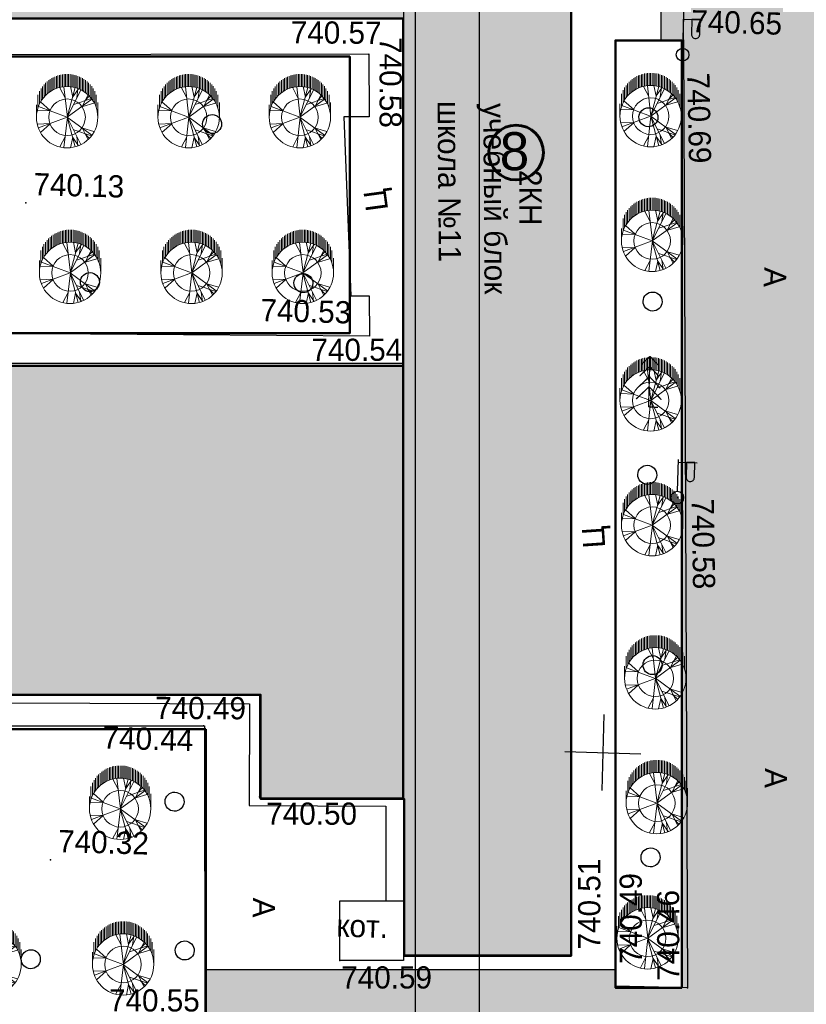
# Model space of a CAD drawing. Header units: millimetres. Extents: x -257011 to 237647566, y 2784933 to 6706507.
# Tile 60 of 256: x 10636315 to 10667334, y 2888420 to 2927237. Entities that reach past the tile are written whole.
import ezdxf
from ezdxf import colors
from ezdxf.entities.mleader import LeaderData, LeaderLine
from ezdxf.lldxf.tags import DXFTag
from ezdxf.math import Vec2, Vec3

# ---------------------------------------------------------------- set-up
doc = ezdxf.new("R2010")
doc.units = ezdxf.units.MM
doc.header["$LTSCALE"] = 1000
doc.header["$PDMODE"] = 32
doc.header["$PDSIZE"] = 0.3
for name, pattern in [('Д_ТРОТ_ТРУБА', [3, 1.5, -1.5]), ('ДОРОГИ_СТРОЯЩ', [9, 8, -1]), ('Контура низ откосов  Штриховая 0.1-0.5 - - - - - - -', [0.6, 0.1, -0.5])]:
    doc.linetypes.add(name, pattern=pattern)
for name, color, linetype in [('(001) Сетка', 92, 'Continuous'), ('(002) Рамка', 7, 'Continuous'), ('(004) Точки рельефа', 7, 'Continuous'), ('(007) Здания', 7, 'Continuous'), ('(013) Газ', 40, 'ИК_Газопровод -------г--------'), ('(022) Возд. Линии', 7, 'Continuous'), ('(025) Дорога', 7, 'Continuous'), ('(035) Откосы', 7, 'Continuous'), ('(038) Деревья', 7, 'Continuous'), ('TREE', 74, 'Continuous')]:
    doc.layers.add(name, color=color, linetype=linetype)
doc.layers.add('.', color=7, linetype='Continuous', lineweight=15)
doc.layers.add('text', color=1, linetype='Continuous', lineweight=13)
doc.styles.add('ATTR', font='romans.shx', dxfattribs={"width": 0.8, "height": 0.470416})
doc.styles.add('BM-431', font='txt')
doc.styles.add('D-431', font='txt', dxfattribs={"width": 2})
doc.styles.add('iso', font='isocpeur.TTF')
doc.styles.add('P-131', font='txt')
doc.styles.add('Roman', font='romans')
doc.styles.get("Standard").update_dxf_attribs({"font": 'ARIALN.TTF'})
doc.styles.add('X_ISO', font='isocpeui.ttf')
tags = doc.linetypes.add('HOT_WATER_SUPPLY', pattern='A,12.7,-5.08,["HW",Standard,S=2.54,R=0,X=-2.54,Y=-1.27],-5.08', length=22.86).pattern_tags.tags
tags[6] = DXFTag(74, 10)
doc.linetypes.add('KANALIS_K', pattern='A,1,["<",Standard,S=1.8,R=0,X=-0.9,Y=-0.9],3,-1,["К",Standard,S=1.8,R=0,X=-0.9,Y=-0.9],-1,10', length=16)
doc.linetypes.add('ИК_Воздушка ------- --------', pattern='A,9,-0.6,["Z",Standard,S=1.2,R=70,X=0.6,Y=-0.65],-1', length=10.6)
doc.linetypes.add('ИК_Газопровод -------г--------', pattern='A,9,-0.6,["Г",Standard,S=1.2,R=0,X=0,Y=-0.6],-1.2', length=10.8)
doc.linetypes.add('ПОДПОРНАЯ СТЕНКА', pattern='A,2,["V",Standard,S=1.2,R=0,X=0,Y=-1.2],0.2,["V",Standard,S=0.8,R=0,X=0,Y=-0.8],0.25,["V",Standard,S=0.3,R=0,X=0,Y=-0.3],0.25', length=2.7)

# ---------------------------------------------------------------- blocks, each defined once
blk = doc.blocks.new('f')
at = {"layer": '(022) Возд. Линии'}
for points in [[(0, 0.25), (0, 1.5)], [(0, 1.4), (0.75, 1.4)]]:
    blk.add_lwpolyline(points, dxfattribs=at)
blk.add_lwpolyline([(0.4875, 0.65), (0.4875, 0.65, 0.4142136), (0.65, 0.8125), (0.65, 1.4), (0.325, 1.4), (0.325, 0.8125, 0.4142136)], format="xyb", close=True, dxfattribs=at)
blk.add_circle((0, 0), 0.25, dxfattribs=at)
blk = doc.blocks.new('d')
at = {"layer": '(038) Деревья', "color": 30}
blk.add_ellipse((0, 0), major_axis=(0.265, 0.265), ratio=1, start_param=5.497787, end_param=11.780972, dxfattribs=at)
blk = doc.blocks.new('ell')
at = {"const_width": 0.05}
for points in [[(0, 2), (-0.329, 1.671)], [(0, 0), (0, 2)], [(0, 2), (0.329, 1.671)], [(0, 1.6), (-0.386, 1.214)], [(0, 1.6), (0.386, 1.214)], [(0, 1.2), (-0.443, 0.757)], [(0, 1.2), (0.443, 0.757)], [(0, 0.8), (-0.5, 0.3)], [(0, 0.8), (0.5, 0.3)], [(0, 0), (0.375, 0)]]:
    blk.add_lwpolyline(points, dxfattribs=at)
blk = doc.blocks.new('Setka')
at = {"layer": '(001) Сетка'}
for p, q in [((0, 1.5), (0, -1.5)), ((-1.5, 0), (1.5, 0))]:
    blk.add_line(p, q, dxfattribs=at)
blk = doc.blocks.new('kjvklglhl')
at = {"layer": '(004) Точки рельефа'}
for p in [(392.209, 502.981), (392.192, 502.402), (379.826, 502.068), (366.459, 495.832), (379.382, 492.534), (381.525, 489.948), (392.472, 484.94), (376.228, 476.688), (374.046, 475.417), (376.34, 472.681), (368.16, 469.971), (388.79, 466.813), (379.683, 466.328), (390.575, 465.609), (393.417, 465.63)]:
    blk.add_point(p, dxfattribs=at)
at = {"layer": '(007) Здания'}
for points in [[(380.475, 527.413), (382.185, 466.617), (388.791, 466.802), (387.082, 527.599)], [(379.683, 466.328), (379.617, 468.68), (382.125, 468.75), (382.191, 466.398)]]:
    blk.add_lwpolyline(points, close=True, dxfattribs=at)
for points in [[(376.227, 476.706), (341.325, 475.724), (340.957, 488.799), (381.529, 489.94), (382.011, 472.802)], [(376.227, 476.706), (376.342, 472.642), (382.011, 472.802), (382.011, 472.802)]]:
    blk.add_lwpolyline(points, dxfattribs=at)
at = {"layer": '(013) Газ', "linetype": 'ИК_Воздушка ------- --------', "ltscale": 0.5, "flags": 128}
blk.add_lwpolyline([(344.329, 475.58), (375.842, 476.344), (375.939, 472.334), (381.325, 472.464), (381.43, 468.731)], dxfattribs=at)
at = {"layer": '(025) Дорога', "linetype": 'Контура низ откосов  Штриховая 0.1-0.5 - - - - - - -'}
blk.add_lwpolyline([(392.209, 502.981), (391.887, 516.738)], dxfattribs=at)
at = {"layer": '(025) Дорога', "linetype": 'Д_ТРОТ_ТРУБА', "flags": 128}
for points in [[(393.417, 465.63), (390.565, 465.619), (389.517, 502.905), (392.209, 502.981), (393.417, 465.63)], [(380.155, 490.956), (334.932, 490.013), (334.286, 500.732), (371.231, 501.827), (379.825, 502.082), (379.898, 499.61), (378.901, 499.581)], [(379.382, 492.534), (380.108, 492.556), (380.155, 490.956)], [(374.417, 463.962), (336.083, 462.055), (335.462, 474.337), (374.094, 475.423), (374.417, 463.962)]]:
    blk.add_lwpolyline(points, dxfattribs=at)
at = {"layer": '(035) Откосы', "linetype": 'ПОДПОРНАЯ СТЕНКА', "ltscale": 0.5, "flags": 128}
blk.add_lwpolyline([(378.901, 499.581), (379.382, 492.534)], dxfattribs=at)
at = {"layer": '(001) Сетка'}
blk.add_blockref('Setka', (389.817, 474.81), dxfattribs=at)
at = {"layer": '(022) Возд. Линии'}
for p in [(392.192, 502.402), (392.472, 484.94)]:
    blk.add_blockref('f', p, dxfattribs=at)
at = {"layer": '(038) Деревья', "color": 30, "linetype": 'Continuous'}
for p in [(390.913, 499.899), (373.721, 499.148), (369.079, 492.783), (377.495, 492.979), (391.282, 492.642), (391.263, 485.806), (391.682, 478.312), (372.991, 472.401), (391.814, 470.734), (373.557, 466.549), (367.5, 466.033)]:
    blk.add_blockref('d', p, dxfattribs=at)
at = {"layer": '(038) Деревья', "linetype": 'Continuous'}
blk.add_blockref('ell', (391.238, 488.48), dxfattribs=at)
at = {"layer": '(004) Точки рельефа', "style": 'D-431'}
for s, p in [('740.65', (392.497, 503.296)), ('740.13', (366.747, 496.147)), ('740.53', (375.834, 491.439)), ('740.44', (370.086, 474.413)), ('740.32', (368.447, 470.286))]:
    blk.add_text(s, height=0.875, dxfattribs=at).set_placement(p)
for s, rotation, p in [('740.57', 1.293, (376.73, 502.413)), ('740.58', 271.6107, (380.225, 502.76)), ('740.69', 272.7367, (392.393, 501.692)), ('740.54', 1.6994, (377.9, 489.922)), ('740.58', 272.5227, (393.038, 484.916)), ('740.49', 1.3781, (372.136, 475.639)), ('740.50', 1.6107, (376.631, 471.594)), ('740.51', 91.6107, (389.938, 467.05)), ('740.49', 91.7235, (391.596, 466.531)), ('740.46', 91.8523, (393.093, 465.907)), ('740.59', 1.6107, (379.769, 465.223)), ('740.55', 1.6107, (370.64, 464.061))]:
    blk.add_text(s, height=0.875, rotation=rotation, dxfattribs=at).set_placement(p)
at = {"layer": '(007) Здания', "color": 0}
for s, rotation, style, p in [('школа №11', 272, 'BM-431', (382.587, 500.304)), ('учебный блок', 272, 'BM-431', (384.386, 500.272)), ('2КН', 271.6107, 'P-131', (385.883, 497.681))]:
    blk.add_text(s, height=0.88, rotation=rotation, dxfattribs=dict(at, style=style)).set_placement(p)
at = {"layer": '(007) Здания', "color": 0, "linetype": 'Continuous', "style": 'BM-431'}
blk.add_text('кот.', height=0.88, dxfattribs=at).set_placement((379.512, 467.266))
at = {"layer": '(025) Дорога', "linetype": 'ДОРОГИ_СТРОЯЩ', "style": 'BM-431'}
for s, rotation, p in [('Ц', 99.3824, (380.758, 495.972)), ('A', 270, (395.645, 494.123)), ('Ц', 95.5906, (389.69, 482.899)), ('A', 270, (396.232, 474.378)), ('A', 270, (376.196, 468.706))]:
    blk.add_text(s, height=0.875, rotation=rotation, dxfattribs=at).set_placement(p)
blk = doc.blocks.new('dhdyfh')
at = {"layer": 'TREE', "color": 92, "lineweight": 20}
for p, q in [((10253914, 5666083), (10253914, 5666567)), ((10253975, 5666109), (10253975, 5666601)), ((10254035, 5666629), (10254035, 5666140)), ((10254096, 5666652), (10254096, 5666163)), ((10254156, 5666184), (10254156, 5666675)), ((10254217, 5666691), (10254217, 5666204)), ((10254277, 5666217), (10254277, 5666705)), ((10254338, 5666714), (10254338, 5666227)), ((10254398, 5666235), (10254398, 5666724)), ((10254459, 5666724), (10254459, 5666238)), ((10254519, 5666243), (10254519, 5666724)), ((10254580, 5666724), (10254580, 5666240)), ((10254640, 5666233), (10254640, 5666724)), ((10254701, 5666717), (10254701, 5666227)), ((10254761, 5666215), (10254761, 5666706)), ((10254822, 5666693), (10254822, 5666199)), ((10254882, 5666186), (10254882, 5666674)), ((10254943, 5666652), (10254943, 5666166)), ((10255003, 5666140), (10255003, 5666629)), ((10255064, 5666601), (10255064, 5666114)), ((10255125, 5666081), (10255125, 5666565)), ((10253491, 5665666), (10253491, 5666158)), ((10253551, 5665761), (10253551, 5666240)), ((10253612, 5665831), (10253612, 5666323)), ((10253672, 5665895), (10253672, 5666384)), ((10253733, 5665949), (10253733, 5666439)), ((10253793, 5665998), (10253793, 5666487)), ((10253854, 5666529), (10253854, 5666039)), ((10254443, 5665800), (10254236, 5666193)), ((10254532, 5665031), (10254393, 5666223)), ((10254522, 5665028), (10254837, 5666198)), ((10254739, 5665821), (10254650, 5666236)), ((10254739, 5665828), (10254966, 5666152)), ((10254897, 5665793), (10254946, 5666154)), ((10255185, 5666529), (10255185, 5666042)), ((10255246, 5665998), (10255246, 5666487)), ((10255306, 5666441), (10255306, 5665949)), ((10255367, 5665893), (10255367, 5666384)), ((10255427, 5666323), (10255427, 5665828)), ((10255488, 5665756), (10255488, 5666256)), ((10255548, 5666158), (10255548, 5665664)), ((10253370, 5665419), (10253370, 5665908)), ((10253430, 5665555), (10253430, 5666052)), ((10254522, 5665031), (10255054, 5666100)), ((10254778, 5665531), (10255478, 5665762)), ((10255123, 5665467), (10255340, 5665898)), ((10255212, 5665677), (10255390, 5665854)), ((10255609, 5665574), (10255609, 5666055)), ((10255669, 5665911), (10255669, 5665409)), ((10253309, 5665030), (10253309, 5665514)), ((10254519, 5665030), (10253387, 5665451)), ((10253851, 5665290), (10253466, 5665636)), ((10254522, 5665028), (10255488, 5665736)), ((10255133, 5665459), (10255577, 5665590)), ((10255730, 5665030), (10255730, 5665615)), ((10253851, 5665282), (10253348, 5665297))]:
    blk.add_line(p, q, dxfattribs=at)
at = {"layer": 'TREE', "color": 30, "lineweight": 20, "true_color": 0xf8991e}
for p, q in [((10254519, 5665030), (10253387, 5664608)), ((10254532, 5665028), (10254393, 5663836)), ((10254522, 5665031), (10254837, 5663861)), ((10254522, 5665031), (10255488, 5664323)), ((10254522, 5665028), (10255054, 5663959)), ((10253851, 5664777), (10253348, 5664762)), ((10253851, 5664769), (10253466, 5664423)), ((10255123, 5664592), (10255340, 5664161)), ((10255133, 5664600), (10255577, 5664469)), ((10254443, 5664259), (10254236, 5663866)), ((10254739, 5664238), (10254650, 5663823)), ((10254739, 5664231), (10254966, 5663908)), ((10254778, 5664528), (10255478, 5664297)), ((10254897, 5664266), (10254946, 5663905)), ((10255212, 5664382), (10255390, 5664205))]:
    blk.add_line(p, q, dxfattribs=at)
blk.add_circle((10254519, 5665030), 1210, dxfattribs=at)
at = {"layer": 'TREE', "color": 92, "lineweight": 20}
blk.add_circle((10254519, 5665030), 720, dxfattribs=at)
at = {"layer": 'TREE', "color": 30, "lineweight": 20, "true_color": 0xf8991e, "style": 'ATTR', "width": 0.8, "flags": 9}
for p in [(10254522, 5665031), (10254522, 5665028)]:
    blk.add_attdef('ESTCODE', p, '', height=14.1, rotation=90, dxfattribs=at)

msp = doc.modelspace()

# ---------------------------------------------------------------- hatches: boundary and pattern name
at = {"layer": '.', "lineweight": 50, "ltscale": 1000, "transparency": 33554687}
h = msp.add_hatch(color=256, dxfattribs=at)
h.dxf.hatch_style = 1
h.set_gradient(color1=(132, 132, 132), color2=(132, 132, 132), tint=1)
edge = h.paths.add_edge_path()
edge.add_line((10607692.822, 2887097.343), (10643655.711, 2887873.601))
edge.add_line((10643655.711, 2887873.601), (10643655.711, 2889786.184))
edge.add_line((10643655.711, 2889786.184), (10659798.171, 2889786.184))
edge.add_line((10659798.171, 2889786.184), (10659798.171, 2889069.602))
edge.add_line((10659798.171, 2889069.602), (10662424.538, 2889069.602))
edge.add_line((10662424.538, 2889069.602), (10662424.538, 2926419.848))
edge.add_line((10662424.538, 2926419.848), (10661609.145, 2926435.118))
edge.add_line((10661609.145, 2926435.118), (10661634.834, 2940197.067))
edge.add_line((10661634.834, 2940197.067), (10662474.898, 2940197.067))
edge.add_line((10662474.898, 2940197.067), (10662474.898, 2952555.638))
edge.add_line((10662474.898, 2952555.638), (10606810.538, 2952555.638))
edge.add_arc((10606873.895, 2951154.347), 1402.722, 92.5888027, 177.7762916)
edge.add_line((10605472.229, 2951208.775), (10605472.229, 2956666.893))
edge.add_line((10605472.229, 2956666.893), (10669380.641, 2956012.625))
edge.add_line((10669380.641, 2956012.625), (10669380.641, 2943463.996))
edge.add_line((10669380.641, 2943463.996), (10672155.46, 2943463.996))
edge.add_line((10672155.46, 2943463.996), (10672134.445, 2923255.6))
edge.add_line((10672134.445, 2923255.6), (10669250.386, 2923252.584))
edge.add_line((10669250.386, 2923252.584), (10669285.172, 2889991.17))
edge.add_line((10669285.172, 2889991.17), (10679244.885, 2890241.427))
edge.add_line((10679244.885, 2890241.427), (10681071.018, 2890153.161))
edge.add_line((10681071.018, 2890153.161), (10681028.655, 2889276.712))
edge.add_line((10681028.655, 2889276.712), (10680852.636, 2885635.093))
edge.add_line((10680852.636, 2885635.093), (10677509.037, 2885902.047))
edge.add_line((10677509.037, 2885902.047), (10677297.85, 2884131.001))
edge.add_line((10677297.85, 2884131.001), (10607143.69, 2882603.341))
edge.add_line((10607143.69, 2882603.341), (10605723.295, 2881842.195))
edge.add_line((10605723.295, 2881842.195), (10602961.363, 2878445.861))
edge.add_line((10602961.363, 2878445.861), (10600972.229, 2879832.131))
edge.add_line((10600972.229, 2879832.131), (10600972.229, 2928681.172))
edge.add_line((10600972.229, 2928681.172), (10605472.229, 2928681.172))
edge.add_line((10605472.229, 2928681.172), (10605472.229, 2889129.011))
edge.add_arc((10607569.988, 2889192.464), 2098.718, 181.732534, 273.3553239)
at = {"linetype": 'KANALIS_K', "ltscale": 1000}
h = msp.add_hatch(dxfattribs=at)
h.set_pattern_fill('JIS_STN_1E', color=252, scale=550, angle=266, style=0)
h.set_pattern_definition([(311, (314469.7, -2762778.6), (415.09027, 360.832466), []), (311, (314442.65, -2763165.4), (415.09027, 360.832466), [550, -275])])
h.paths.add_polyline_path([(10610035.988, 2940087.651), (10644876.353, 2940087.651), (10644876.353, 2943717.685), (10651433.943, 2943717.685), (10651433.943, 2951187.718), (10658057.888, 2951187.718), (10658065.177, 2936579.655), (10661604.093, 2936579.655), (10661604.093, 2929977.641), (10658057.888, 2929977.641), (10658057.888, 2890329.034), (10651476.496, 2890329.034), (10651476.496, 2896518.518), (10645811.293, 2896518.518), (10645811.293, 2900620.813), (10610972.229, 2900620.813), (10610972.229, 2913591.626), (10651431.035, 2913591.626), (10651431.035, 2927289.436), (10610035.988, 2927289.436)])
at = {"lineweight": 50}
h = msp.add_hatch(color=1, dxfattribs=at)
h.set_gradient(color1=(255, 255, 255), one_color=1, tint=1)
h.paths.add_polyline_path([(10654808.47, 2921998.977, 1), (10656969.816, 2921998.977, 1)])

# ---------------------------------------------------------------- linework, layer by layer
at = {"layer": '(002) Рамка', "color": 0, "lineweight": 60, "ltscale": 1000}
msp.add_circle((10655889.143, 2921998.977), 1080.673, dxfattribs=at)
at = {"lineweight": 50, "ltscale": 1000}
msp.add_line((10651431.035, 2913591.626), (10651431.035, 2896518.518), dxfattribs=at)
at = {"lineweight": 30, "ltscale": 1000}
msp.add_lwpolyline([(10643655.711, 2887873.601), (10643655.711, 2889786.184), (10659798.171, 2889786.184), (10659798.171, 2889069.602), (10662424.538, 2889069.602), (10662424.538, 2926419.848), (10661609.145, 2926435.118), (10661634.834, 2940197.067), (10662474.898, 2940197.067), (10662474.898, 2952555.638), (10608287.24, 2952555.638), (10606872.763, 2952556.438)], dxfattribs=at)
at = {"lineweight": 50, "ltscale": 1000}
msp.add_lwpolyline([(10610035.988, 2940087.651), (10644876.353, 2940087.651), (10644876.353, 2943717.685), (10651433.943, 2943717.685), (10651433.943, 2951187.718), (10658057.888, 2951187.718), (10658057.888, 2890329.034), (10651476.496, 2890329.034), (10651476.496, 2896518.518), (10645811.293, 2896518.518), (10645811.293, 2900620.813), (10610972.229, 2900620.813), (10610972.229, 2913591.626), (10651431.035, 2913591.626), (10651431.035, 2927289.436), (10610035.988, 2927289.436), (10610035.988, 2940087.651)], dxfattribs=at)
for points in [[(10659806.156, 2889069.602), (10662424.538, 2889069.602), (10662424.538, 2926419.848), (10659806.156, 2926419.848)], [(10605472.229, 2925782.751), (10649330.405, 2925782.751), (10649330.405, 2914876.761), (10605472.229, 2914876.761)]]:
    msp.add_lwpolyline(points, close=True, dxfattribs=at)
msp.add_lwpolyline([(10643655.711, 2899270.677), (10605472.229, 2899270.677), (10605472.229, 2889129.011, 0.422533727), (10607692.822, 2887097.343), (10643655.711, 2887873.601)], format="xyb", close=True, dxfattribs=at)
at = {"layer": 'Defpoints', "color": 4}
msp.add_lwpolyline([(10505941.78, 2994932.972), (10505941.78, 2784932.972), (10654441.78, 2784932.972), (10654441.78, 2994932.972)], close=True, dxfattribs=at)
at = {"layer": 'Defpoints', "color": 6}
msp.add_lwpolyline([(10651911.477, 2994932.972), (10651911.477, 2784932.972), (10800411.477, 2784932.972), (10800411.477, 2994932.972)], close=True, dxfattribs=at)

# ---------------------------------------------------------------- block references
at = {"lineweight": 5, "xscale": 999.9999999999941, "yscale": 999.9999999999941, "zscale": 999.9999999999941, "rotation": 358.3893224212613}
msp.add_blockref('kjvklglhl', (10256299.447, 2434677.112), dxfattribs=at)
at = {"lineweight": 50}
for p in [(383665.429, -2741638.247), (388458.45, -2741638.247), (392844.425, -2741638.247), (406677.158, -2741595.633), (406736.869, -2746514.735), (383781.852, -2747775.311), (388574.873, -2747775.311), (392960.848, -2747775.311), (406677.158, -2752802.534), (406736.869, -2757721.635), (406860.38, -2763760.089), (385756.095, -2768902.224), (406920.091, -2768679.191), (406555.407, -2774009.304), (380647.691, -2775039.288), (385872.518, -2775039.288)]:
    msp.add_blockref('dhdyfh', p, dxfattribs=at)

# ---------------------------------------------------------------- texts
at = {"color": 7, "ltscale": 30, "insert": (10049091.702, 2929588.156, -75415.319), "char_height": 1784.436705, "width": 106220.7207, "attachment_point": 1, "style": 'X_ISO'}
msp.add_mtext('                               ПОЯСНИТЕЛЬНАЯ ЗАПИСКА\\P\\pi4401.50942;    Проект энергоснабжения {\\C256; Samarqand viloyati Toyloq tumani "Хоnсhоrbоg\'" МFY dagi 11-son maktabni rekonstruksiya qilish. (360 o\'quvchi o\'rinli qo\'shimcha bino qurish).\\P\\pi0;}выполнен на основании ТУ САМ ПТЭС за №18238252188 от  01.07.2026 г.       \\P    Установленная мощность Ру=93,4 кВт.\\P    Расчетная мощность Рр=84 кВт.    \\P    По надежности энергоснабжение объект относятся к потребителям II категории.\\P    {\\C256;Точкой подключения основного источника электроснабжения принять ближайшую существующую в./в опору ВЛ-10 кВ фид. "\\C0;233\\C256;", на которой необходимо установить ПМ-10, ВЛ-10 кВ выполнено кабелем АПвПу-3(1х70) мм2 длиной 60 м в траншее в земле до проектного ТП.}\\P    Предусмотрена установка ТП-ГКТП с ТМ-100кВА.\\P    От ТП предусмотрена прокладка кабеля {\\C0;АВВГ} разного сечения в траншее в земле  до щитов объекта.  \\P    {\\C256;\\c0;Для резервного энергоснабжения теплонососа предусмотрена установка ДЭС мощностью 10 кВт. \\P\\C256;   } Наружное освещение территории объекта выполнено LED светильниками на установленными на металлических опорах. Управление наружным освещением предусмотрено комплектно.\\P    Кабели прокладываются в траншее на глубину 0,7 м от планировочной отметки земли в слое песка по 10см в каждую сторону. Все пересечения и сближении кабельных линий с подземными инженерными коммуникациями выполнить согласно норм и в местах пересечения кабель проложить в а/цементных трубах Д=100мм.                                         \\P    Учет электроэнергии предусмотрен электронным активно-реактивным счетчикам ЕХ-518 прямого включения с системой АИИСКУЭ на н./в. щите  проектного ТП, установленного в отдельном запирающемся  шкафу. \\P     Проектом предусмотрен контур заземления проектной  трансформаторной подстанции, всех щитов, ГРЩ и ДЭС. Сопротивление  растеканию тока не должно превышать 4 ома для ТП, всех  щитов, ГРЩ,  ДЭС.\\P  При производстве электромонтажных работ выполнять требования ПУЭ и ПТБ.', dxfattribs=at)
at = {"color": 250, "insert": (10656409.047, 2922042.308, 0), "char_height": 1500, "width": 156685.73039, "attachment_point": 6, "style": 'Roman'}
msp.add_mtext('\\pt64500;{\\fArial|b0|i0|c0|p34;8}', dxfattribs=at)
at = {"color": 7, "lineweight": 30, "insert": (10454675.044, 2905395.586), "char_height": 939.4258, "width": 8914.89017, "attachment_point": 1}
msp.add_mtext('\\pi2351.83787;{\\fTimes New Roman|b0|i0|c204|p18;\\C256;Qurilish         \\P\\pi2708.16847;  hajmi\\P\\pi3422.97631;   m³}', dxfattribs=at)
at = {"layer": 'text', "color": 7, "linetype": 'HOT_WATER_SUPPLY', "lineweight": 40, "ltscale": 500, "insert": (9988811.88, 2926147.228), "char_height": 1500, "width": 43130.04732, "attachment_point": 1, "style": 'iso'}
msp.add_mtext('\\pi10546;Ведомость рабочих черчежей', dxfattribs=at)

# ---------------------------------------------------------------- next in the draw order: leaders
at = {"ltscale": 250}
ml = msp.add_multileader_mtext('Standard', dxfattribs=at)
ml.set_content('АВВГ-(4x35) мм2 L=96 на Теплоносос\\Pв ПВХ тр.в траншее в земле. от {\\C0;ТП}', color=256, style='X_ISO')
ml.set_leader_properties()
ml.build(insert=Vec2(0, 0))
ml.multileader.update_dxf_attribs({"text_left_attachment_type": 6, "text_right_attachment_type": 6, "dogleg_length": 0.002, "arrow_head_size": 470.717, "scale": 500})
ctx = ml.context
ctx.base_point, ctx.scale, ctx.char_height, ctx.arrow_head_size, ctx.landing_gap_size, ctx.plane_origin, ctx.plane_x_axis, ctx.plane_y_axis = Vec3(10608578.136, 2963984.565), 500, 784.52892, 470.717, 0, Vec3(10593163.695, 2941475.424), Vec3(0.999942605, 0.010713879), Vec3(-0.010713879, 0.999942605)
ctx.left_attachment, ctx.right_attachment, ctx.text_align_type = 6, 6, 1
notes = []
notes.append((ctx, [(1, (1, 1, 0), (10608577.509, 2963984.558), (0.999942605, 0.010713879), 0.628, [(1, [(10603694.136, 2953153.697)], 0, [])])]))
ctx.mtext.insert, ctx.mtext.text_direction, ctx.mtext.rotation, ctx.mtext.width, ctx.mtext.alignment, ctx.mtext.flow_direction = Vec3(10618177.731, 2965107.365), Vec3(0.999942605, 0.010713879), 0.010714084, 19312.2629, 2, 5
ctx.mtext.has_bg_fill, ctx.mtext.bg_color, ctx.mtext.bg_scale_factor, ctx.mtext.bg_transparency, ctx.mtext.use_window_bg_color = 1, -1023410172, 1.1, 0, 0
for ctx, leaders in notes:
    for number, flags, end, landing, length, lines in leaders:
        leader = LeaderData()
        leader.index, (leader.has_last_leader_line, leader.has_dogleg_vector, leader.attachment_direction) = number, flags
        leader.last_leader_point, leader.dogleg_vector, leader.dogleg_length = Vec3(end), Vec3(landing), length
        for number, points, colour, breaks in lines:
            line = LeaderLine()
            line.index, line.vertices, line.color, line.breaks = number, Vec3.list(points), colors.encode_raw_color(colour), breaks
            leader.lines.append(line)
        ctx.leaders.append(leader)

doc.saveas('drawing.dxf')
